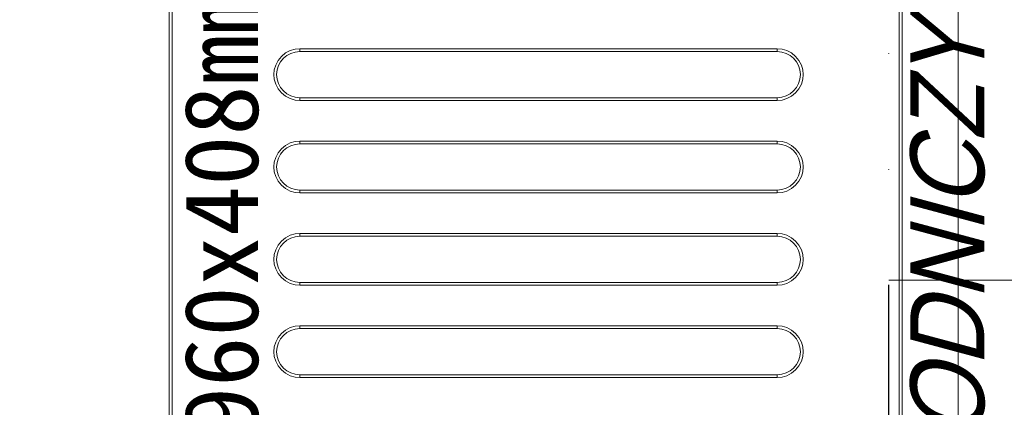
# Model space of a CAD drawing. Header units: centimetres. Extents: x -9388 to 91680, y -1419244 to 50347.
# Tile 49 of 183: x 15401 to 15934, y -709477 to -709268. Entities that reach past the tile are written whole.
import ezdxf

# ---------------------------------------------------------------- set-up
doc = ezdxf.new("R2010")
doc.units = ezdxf.units.CM
doc.linetypes.add('DIVIDE2', pattern=[0.625, 0.25, -0.125, 0, -0.125, 0, -0.125])
doc.layers.add('! Strefy Powierzchnie', color=7, linetype='Continuous')
doc.layers.add('Q_ks', color=7, linetype='DIVIDE2', lineweight=30, true_color=0x997301)
doc.layers.add('Wnętrze - umeblowanie_Nr_pióra__201', color=7, linetype='Continuous', lineweight=5, true_color=0x595959)
for name, color, linetype, lineweight in [('Q_ks_opis', 3, 'Continuous', 13), ('Q_podkład', 8, 'Continuous', 9), ('Wnętrze - umeblowanie_Nr_pióra__1', 7, 'Continuous', 13), ('Ściany wewnętrzne_Nr_pióra__1', 7, 'Continuous', 13)]:
    doc.layers.add(name, color=color, linetype=linetype, lineweight=lineweight)
doc.styles.add('GENERATED_STYLE_2', font='arial.ttf')
doc.styles.add('GENERATED_STYLE_5', font='msgothic.ttc')

# ---------------------------------------------------------------- blocks, each defined once
blk = doc.blocks.new('PAB.01_RZUT PRZYZIEMIA')
at = {"layer": '! Strefy Powierzchnie', "color": 8, "linetype": 'Continuous', "lineweight": 0, "flags": 128}
blk.add_lwpolyline([(44909, -710284.28), (45909, -710284.28), (45909, -708884.28), (44909, -708884.28)], close=True, dxfattribs=at)
at = {"layer": 'Wnętrze - umeblowanie_Nr_pióra__201', "color": 8, "linetype": 'Continuous'}
for p, q in [((45482.02, -708936.19), (45482.02, -709808.19)), ((45483.52, -708936.19), (45483.52, -709808.19)), ((45877.12, -709225.19), (45877.12, -709519.19)), ((45877.12, -709225.19), (45877.12, -709519.19)), ((45878.62, -709225.19), (45878.62, -709519.19)), ((45878.62, -709225.19), (45878.62, -709519.19)), ((45811.12, -709283.39), (45552.62, -709283.39)), ((45552.62, -709283.39), (45552.62, -709284.89)), ((45811.12, -709283.39), (45552.62, -709283.39)), ((45552.62, -709283.39), (45552.62, -709284.89)), ((45811.12, -709284.89), (45552.62, -709284.89)), ((45811.12, -709284.89), (45552.62, -709284.89)), ((45811.12, -709283.39), (45811.12, -709284.89)), ((45811.12, -709283.39), (45811.12, -709284.89)), ((45552.62, -709309.89), (45811.12, -709309.89)), ((45552.62, -709309.89), (45552.62, -709311.39)), ((45552.62, -709309.89), (45811.12, -709309.89)), ((45552.62, -709309.89), (45552.62, -709311.39)), ((45552.62, -709311.39), (45811.12, -709311.39)), ((45552.62, -709311.39), (45811.12, -709311.39)), ((45811.12, -709311.39), (45811.12, -709309.89)), ((45811.12, -709311.39), (45811.12, -709309.89)), ((45811.12, -709333.39), (45552.62, -709333.39)), ((45552.62, -709333.39), (45552.62, -709334.89)), ((45811.12, -709333.39), (45552.62, -709333.39)), ((45552.62, -709333.39), (45552.62, -709334.89)), ((45811.12, -709334.89), (45552.62, -709334.89)), ((45811.12, -709334.89), (45552.62, -709334.89)), ((45811.12, -709333.39), (45811.12, -709334.89)), ((45811.12, -709333.39), (45811.12, -709334.89)), ((45552.62, -709359.89), (45811.12, -709359.89)), ((45552.62, -709359.89), (45552.62, -709361.39)), ((45552.62, -709359.89), (45811.12, -709359.89)), ((45552.62, -709359.89), (45552.62, -709361.39)), ((45552.62, -709361.39), (45811.12, -709361.39)), ((45552.62, -709361.39), (45811.12, -709361.39)), ((45811.12, -709361.39), (45811.12, -709359.89)), ((45811.12, -709361.39), (45811.12, -709359.89)), ((45811.12, -709383.39), (45552.62, -709383.39)), ((45552.62, -709383.39), (45552.62, -709384.89)), ((45811.12, -709383.39), (45552.62, -709383.39)), ((45552.62, -709383.39), (45552.62, -709384.89)), ((45811.12, -709383.39), (45811.12, -709384.89)), ((45811.12, -709383.39), (45811.12, -709384.89)), ((45811.12, -709384.89), (45552.62, -709384.89)), ((45811.12, -709384.89), (45552.62, -709384.89)), ((45552.62, -709409.89), (45811.12, -709409.89)), ((45552.62, -709409.89), (45552.62, -709411.39)), ((45552.62, -709409.89), (45811.12, -709409.89)), ((45552.62, -709409.89), (45552.62, -709411.39)), ((45811.12, -709411.39), (45811.12, -709409.89)), ((45811.12, -709411.39), (45811.12, -709409.89)), ((45552.62, -709411.39), (45811.12, -709411.39)), ((45552.62, -709411.39), (45811.12, -709411.39)), ((45811.12, -709433.39), (45552.62, -709433.39)), ((45552.62, -709433.39), (45552.62, -709434.89)), ((45811.12, -709433.39), (45552.62, -709433.39)), ((45552.62, -709433.39), (45552.62, -709434.89)), ((45811.12, -709434.89), (45552.62, -709434.89)), ((45811.12, -709434.89), (45552.62, -709434.89)), ((45811.12, -709433.39), (45811.12, -709434.89)), ((45811.12, -709433.39), (45811.12, -709434.89)), ((45552.62, -709459.89), (45811.12, -709459.89)), ((45552.62, -709459.89), (45552.62, -709461.39)), ((45552.62, -709459.89), (45811.12, -709459.89)), ((45552.62, -709459.89), (45552.62, -709461.39)), ((45552.62, -709461.39), (45811.12, -709461.39)), ((45552.62, -709461.39), (45811.12, -709461.39)), ((45811.12, -709461.39), (45811.12, -709459.89)), ((45811.12, -709461.39), (45811.12, -709459.89))]:
    blk.add_line(p, q, dxfattribs=at)
at = {"layer": 'Wnętrze - umeblowanie_Nr_pióra__201', "color": 8, "linetype": 'Continuous', "flags": 128}
for points in [[(45552.62, -709283.39), (45550.07, -709283.62), (45547.46, -709284.37), (45544.96, -709285.67), (45542.72, -709287.49), (45540.9, -709289.72), (45539.6, -709292.23), (45538.85, -709294.84), (45538.62, -709297.39), (45538.85, -709299.93), (45539.6, -709302.54), (45540.9, -709305.05), (45542.72, -709307.28), (45544.96, -709309.1), (45547.46, -709310.4), (45550.07, -709311.15), (45552.62, -709311.39)], [(45552.62, -709283.39), (45550.07, -709283.62), (45547.46, -709284.37), (45544.96, -709285.67), (45542.72, -709287.49), (45540.9, -709289.72), (45539.6, -709292.23), (45538.85, -709294.84), (45538.62, -709297.39), (45538.85, -709299.93), (45539.6, -709302.54), (45540.9, -709305.05), (45542.72, -709307.28), (45544.96, -709309.1), (45547.46, -709310.4), (45550.07, -709311.15), (45552.62, -709311.39)], [(45811.12, -709311.39), (45813.66, -709311.15), (45816.27, -709310.4), (45818.78, -709309.1), (45821.02, -709307.28), (45822.84, -709305.05), (45824.13, -709302.54), (45824.88, -709299.93), (45825.12, -709297.39), (45824.88, -709294.84), (45824.13, -709292.23), (45822.84, -709289.72), (45821.02, -709287.49), (45818.78, -709285.67), (45816.27, -709284.37), (45813.66, -709283.62), (45811.12, -709283.39)], [(45811.12, -709311.39), (45813.66, -709311.15), (45816.27, -709310.4), (45818.78, -709309.1), (45821.02, -709307.28), (45822.84, -709305.05), (45824.13, -709302.54), (45824.88, -709299.93), (45825.12, -709297.39), (45824.88, -709294.84), (45824.13, -709292.23), (45822.84, -709289.72), (45821.02, -709287.49), (45818.78, -709285.67), (45816.27, -709284.37), (45813.66, -709283.62), (45811.12, -709283.39)], [(45552.62, -709333.39), (45550.07, -709333.62), (45547.46, -709334.37), (45544.96, -709335.67), (45542.72, -709337.49), (45540.9, -709339.72), (45539.6, -709342.23), (45538.85, -709344.84), (45538.62, -709347.39), (45538.85, -709349.93), (45539.6, -709352.54), (45540.9, -709355.05), (45542.72, -709357.28), (45544.96, -709359.1), (45547.46, -709360.4), (45550.07, -709361.15), (45552.62, -709361.39)], [(45552.62, -709333.39), (45550.07, -709333.62), (45547.46, -709334.37), (45544.96, -709335.67), (45542.72, -709337.49), (45540.9, -709339.72), (45539.6, -709342.23), (45538.85, -709344.84), (45538.62, -709347.39), (45538.85, -709349.93), (45539.6, -709352.54), (45540.9, -709355.05), (45542.72, -709357.28), (45544.96, -709359.1), (45547.46, -709360.4), (45550.07, -709361.15), (45552.62, -709361.39)], [(45811.12, -709361.39), (45813.66, -709361.15), (45816.27, -709360.4), (45818.78, -709359.1), (45821.02, -709357.28), (45822.84, -709355.05), (45824.13, -709352.54), (45824.88, -709349.93), (45825.12, -709347.39), (45824.88, -709344.84), (45824.13, -709342.23), (45822.84, -709339.72), (45821.02, -709337.49), (45818.78, -709335.67), (45816.27, -709334.37), (45813.66, -709333.62), (45811.12, -709333.39)], [(45811.12, -709361.39), (45813.66, -709361.15), (45816.27, -709360.4), (45818.78, -709359.1), (45821.02, -709357.28), (45822.84, -709355.05), (45824.13, -709352.54), (45824.88, -709349.93), (45825.12, -709347.39), (45824.88, -709344.84), (45824.13, -709342.23), (45822.84, -709339.72), (45821.02, -709337.49), (45818.78, -709335.67), (45816.27, -709334.37), (45813.66, -709333.62), (45811.12, -709333.39)], [(45552.62, -709383.39), (45550.07, -709383.62), (45547.46, -709384.37), (45544.96, -709385.67), (45542.72, -709387.49), (45540.9, -709389.72), (45539.6, -709392.23), (45538.85, -709394.84), (45538.62, -709397.39), (45538.85, -709399.93), (45539.6, -709402.54), (45540.9, -709405.05), (45542.72, -709407.28), (45544.96, -709409.1), (45547.46, -709410.4), (45550.07, -709411.15), (45552.62, -709411.39)], [(45552.62, -709383.39), (45550.07, -709383.62), (45547.46, -709384.37), (45544.96, -709385.67), (45542.72, -709387.49), (45540.9, -709389.72), (45539.6, -709392.23), (45538.85, -709394.84), (45538.62, -709397.39), (45538.85, -709399.93), (45539.6, -709402.54), (45540.9, -709405.05), (45542.72, -709407.28), (45544.96, -709409.1), (45547.46, -709410.4), (45550.07, -709411.15), (45552.62, -709411.39)], [(45811.12, -709411.39), (45813.66, -709411.15), (45816.27, -709410.4), (45818.78, -709409.1), (45821.02, -709407.28), (45822.84, -709405.05), (45824.13, -709402.54), (45824.88, -709399.93), (45825.12, -709397.39), (45824.88, -709394.84), (45824.13, -709392.23), (45822.84, -709389.72), (45821.02, -709387.49), (45818.78, -709385.67), (45816.27, -709384.37), (45813.66, -709383.62), (45811.12, -709383.39)], [(45811.12, -709411.39), (45813.66, -709411.15), (45816.27, -709410.4), (45818.78, -709409.1), (45821.02, -709407.28), (45822.84, -709405.05), (45824.13, -709402.54), (45824.88, -709399.93), (45825.12, -709397.39), (45824.88, -709394.84), (45824.13, -709392.23), (45822.84, -709389.72), (45821.02, -709387.49), (45818.78, -709385.67), (45816.27, -709384.37), (45813.66, -709383.62), (45811.12, -709383.39)], [(45552.62, -709433.39), (45550.07, -709433.62), (45547.46, -709434.37), (45544.96, -709435.67), (45542.72, -709437.49), (45540.9, -709439.72), (45539.6, -709442.23), (45538.85, -709444.84), (45538.62, -709447.39), (45538.85, -709449.93), (45539.6, -709452.54), (45540.9, -709455.05), (45542.72, -709457.28), (45544.96, -709459.1), (45547.46, -709460.4), (45550.07, -709461.15), (45552.62, -709461.39)], [(45552.62, -709433.39), (45550.07, -709433.62), (45547.46, -709434.37), (45544.96, -709435.67), (45542.72, -709437.49), (45540.9, -709439.72), (45539.6, -709442.23), (45538.85, -709444.84), (45538.62, -709447.39), (45538.85, -709449.93), (45539.6, -709452.54), (45540.9, -709455.05), (45542.72, -709457.28), (45544.96, -709459.1), (45547.46, -709460.4), (45550.07, -709461.15), (45552.62, -709461.39)], [(45811.12, -709461.39), (45813.66, -709461.15), (45816.27, -709460.4), (45818.78, -709459.1), (45821.02, -709457.28), (45822.84, -709455.05), (45824.13, -709452.54), (45824.88, -709449.93), (45825.12, -709447.39), (45824.88, -709444.84), (45824.13, -709442.23), (45822.84, -709439.72), (45821.02, -709437.49), (45818.78, -709435.67), (45816.27, -709434.37), (45813.66, -709433.62), (45811.12, -709433.39)], [(45811.12, -709461.39), (45813.66, -709461.15), (45816.27, -709460.4), (45818.78, -709459.1), (45821.02, -709457.28), (45822.84, -709455.05), (45824.13, -709452.54), (45824.88, -709449.93), (45825.12, -709447.39), (45824.88, -709444.84), (45824.13, -709442.23), (45822.84, -709439.72), (45821.02, -709437.49), (45818.78, -709435.67), (45816.27, -709434.37), (45813.66, -709433.62), (45811.12, -709433.39)]]:
    blk.add_lwpolyline(points, dxfattribs=at)
at = {"layer": 'Wnętrze - umeblowanie_Nr_pióra__201', "color": 8, "linetype": 'Continuous'}
for centre, start, end in [((45552.62, -709297.39), 90, 270), ((45552.62, -709297.39), 90, 270), ((45811.12, -709297.39), 270, 90), ((45811.12, -709297.39), 270, 90), ((45552.62, -709347.39), 90, 270), ((45552.62, -709347.39), 90, 270), ((45811.12, -709347.39), 270, 90), ((45811.12, -709347.39), 270, 90), ((45552.62, -709397.39), 90, 270), ((45552.62, -709397.39), 90, 270), ((45811.12, -709397.39), 270, 90), ((45811.12, -709397.39), 270, 90), ((45552.62, -709447.39), 90, 270), ((45552.62, -709447.39), 90, 270), ((45811.12, -709447.39), 270, 90), ((45811.12, -709447.39), 270, 90)]:
    blk.add_arc(centre, 12.5, start, end, dxfattribs=at)
at = {"layer": 'Ściany wewnętrzne_Nr_pióra__1', "color": 8, "linetype": 'Continuous', "flags": 128}
blk.add_lwpolyline([(44859, -709098.76), (44909, -709098.76), (44909, -708884.28), (45909, -708884.28), (45909, -710284.28), (44909, -710284.28), (44909, -709798.76), (44859, -709798.76), (44859, -710334.28), (45959, -710334.28), (45959, -708834.28), (44859, -708834.28)], close=True, dxfattribs=at)
at = {"layer": 'Wnętrze - umeblowanie_Nr_pióra__1', "color": 8, "linetype": 'Continuous', "char_height": 40, "attachment_point": 2, "rotation": 90}
for s, insert, style in [('\\A1;{\\fMS Gothic|b0|i1|c238|p49;REGAŁ CHŁODNICZY MAGAZYNOWY}', (45883.13, -709380.79), 'GENERATED_STYLE_5'), ('\\A1;{\\fMS Gothic|b0|i0|c238|p49;960x408mm}', (45490.04, -709371.2), 'GENERATED_STYLE_2')]:
    blk.add_mtext(s, dxfattribs=dict(at, insert=insert, style=style))

msp = doc.modelspace()

# ---------------------------------------------------------------- block references
at = {"layer": 'Q_podkład'}
msp.add_blockref('PAB.01_RZUT PRZYZIEMIA', (-30000, 0), dxfattribs=at)

# ---------------------------------------------------------------- next in the draw order: linework, layer by layer
at = {"layer": 'Q_ks', "ltscale": 500}
msp.add_line((15871.5, -709848.86), (15871.5, -707502.02), dxfattribs=at)
at = {"layer": 'Q_ks_opis'}
msp.add_line((15871.5, -709408.72), (17399.08, -709408.72), dxfattribs=at)

doc.saveas('drawing.dxf')
